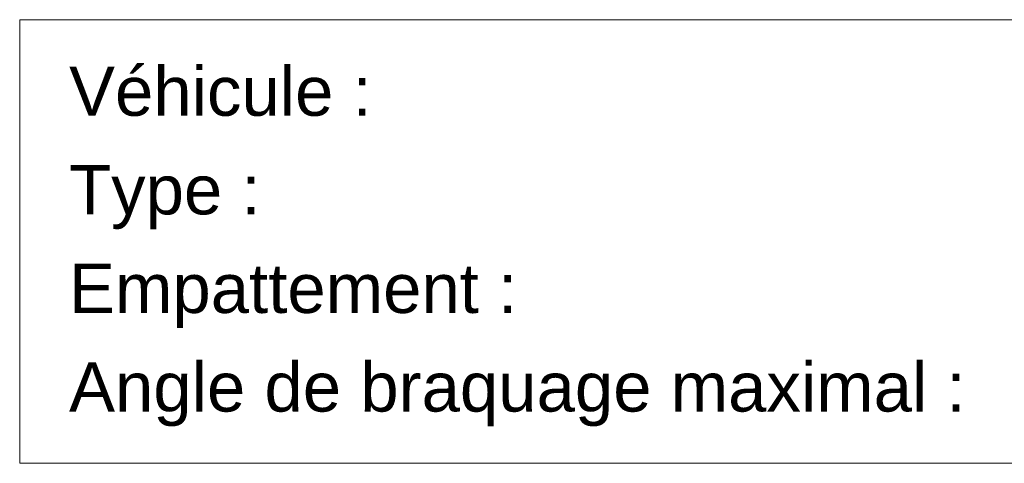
# Model space of a CAD drawing. Header units: centimetres. Extents: x -11246 to 29725, y -11714 to 13666.
# Tile 27 of 79: x 9367 to 9567, y 1836 to 1926. Entities that reach past the tile are written whole.
import ezdxf

# ---------------------------------------------------------------- set-up
doc = ezdxf.new("R2010")
doc.units = ezdxf.units.CM
doc.layers.add('COV_EPURE_LEGENDE', color=7, linetype='Continuous', lineweight=5)
doc.styles.add('Arial', font='arial.ttf', dxfattribs={"height": 0.77007})

msp = doc.modelspace()

# ---------------------------------------------------------------- linework, layer by layer
at = {"layer": 'COV_EPURE_LEGENDE', "color": 18, "true_color": 0x260000, "flags": 128}
msp.add_lwpolyline([(9367.17267, 1926.43176), (9718.65729, 1926.43176), (9718.65729, 1836.43176), (9367.17267, 1836.43176)], close=True, dxfattribs=at)

# ---------------------------------------------------------------- texts
at = {"layer": 'COV_EPURE_LEGENDE', "color": 18, "true_color": 0x260000, "char_height": 10, "attachment_point": 1, "line_spacing_factor": 0.941778, "style": 'Arial'}
for s, insert, width in [('Véhicule :', (9377.17267, 1916.93213), 73.3233735), ('Type :', (9377.17267, 1896.93213), 46.0260241), ('Empattement :', (9377.17267, 1876.93213), 108.5773494), ('Angle de braquage maximal :', (9377.17267, 1856.93213), 217.1546988)]:
    msp.add_mtext(s, dxfattribs=dict(at, insert=insert, width=width))

doc.saveas('drawing.dxf')
